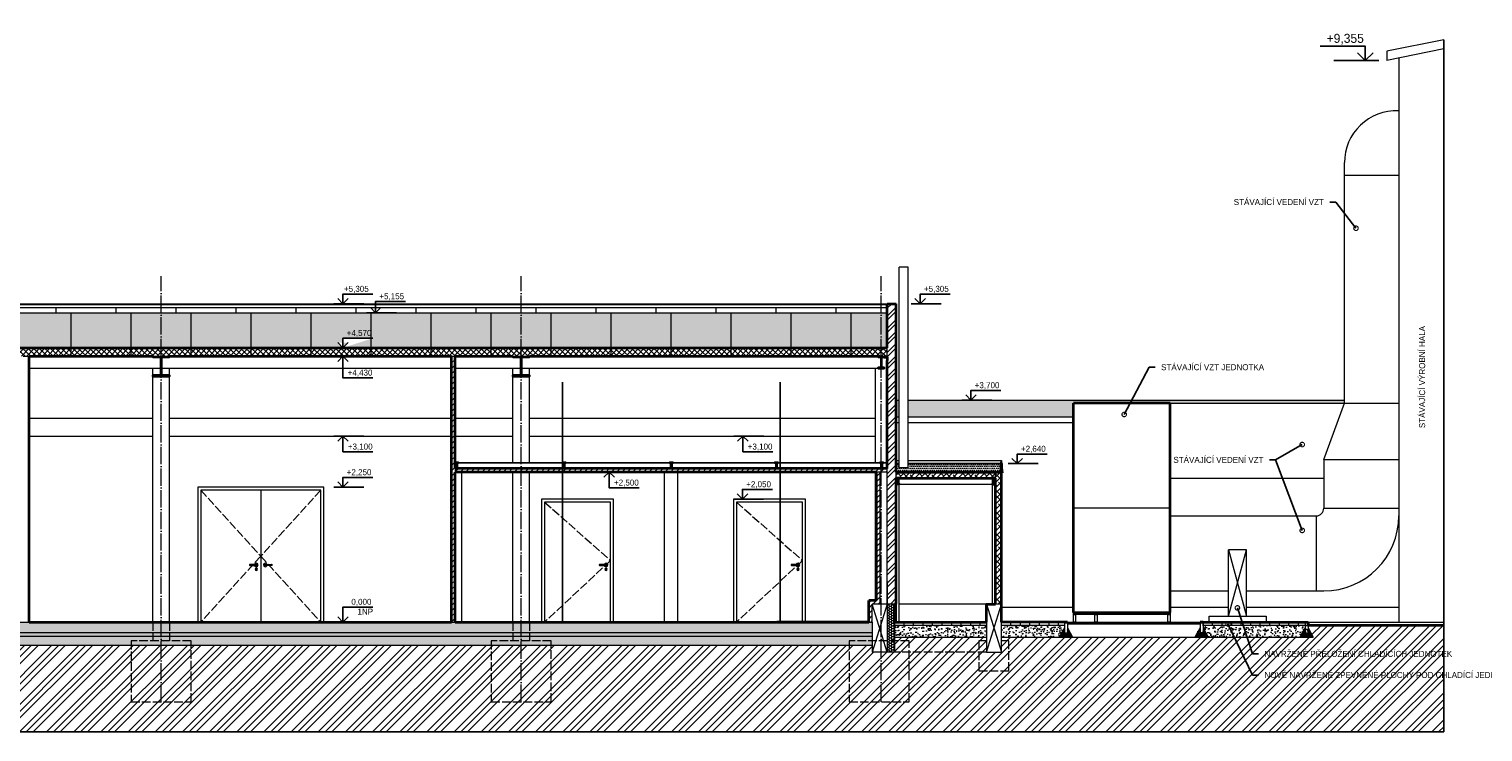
# Model space of a CAD drawing. Header units: millimetres. Extents: x -22988 to 405099, y -30982 to 417446.
# Tile 15 of 18: x 54779 to 79003, y -1830 to 9881. Entities that reach past the tile are written whole.
import ezdxf
from ezdxf import colors
from ezdxf.entities.mleader import LeaderData, LeaderLine
from ezdxf.enums import TextEntityAlignment as Align
from ezdxf.math import Vec2, Vec3

# ---------------------------------------------------------------- set-up
doc = ezdxf.new("R2010")
doc.units = ezdxf.units.MM
doc.header["$LTSCALE"] = 12
for name, pattern in [('ACAD_ISO02W100', [15, 12, -3]), ('ACAD_ISO04W100', [30, 24, -3, 0, -3]), ('Vrchní', [3.96875, 2.38125, -1.5875])]:
    doc.linetypes.add(name, pattern=pattern)
doc.layers.add('netisk', color=30, linetype='Continuous', plot=False)
for name, color, linetype, lineweight in [('NS_tenka', 10, 'Continuous', 9), ('NS_tlusta', 10, 'Continuous', 15), ('NS_velmi_tlusta', 10, 'Continuous', 35), ('srafy', 6, 'Continuous', 9), ('tenka', 6, 'Continuous', 9), ('text', 6, 'Continuous', 9), ('tlusta', 7, 'Continuous', 15), ('velmi_tlusta', 4, 'Continuous', 35)]:
    doc.layers.add(name, color=color, linetype=linetype, lineweight=lineweight)
doc.layers.add('vyskove koty', color=6, linetype='Continuous')
doc.styles.add('laplan', font='txt', dxfattribs={"height": 2})
doc.styles.add('laplan bold', font='txt', dxfattribs={"height": 2})
doc.styles.add('laplan N', font='txt')
pattern_1 = [(50, (55430.42, 58284.79), (145.74774, -12.75127), [15.24, -167.64]), (355, (55430.42, 58284.79), (-28.19474, 152.84548), [12.192, -134.11247]), (100.45144, (55442.57, 58283.72), (117.553, 140.0942), [12.952, -142.4722]), (46.1842, (55430.42, 58325.43), (216.86323, -33.63386), [22.86, -251.46]), (96.63556, (55448.5, 58322.62), (189.9233, 197.9409), [19.428, -213.7085]), (351.18415, (55430.42, 58325.43), (189.9233, 197.9409), [18.288, -201.1678]), (21, (55450.74, 58315.27), (121.29151, -81.81216), [15.24, -167.64]), (326, (55450.74, 58315.27), (49.44162, 147.35037), [12.192, -134.112]), (71.45144, (55460.85, 58308.45), (170.73314, 65.5382), [12.952, -142.47195]), (37.5, (55430.42, 58284.785), (2.470883, 67.64403), [0, -132.4864, 0, -136.144, 0, -134.62]), (7.5, (55430.42, 58284.785), (53.45573, 80.14446), [0, -77.6224, 0, -129.4384, 0, -51.308]), (327.5, (55385.11, 58284.785), (108.472476, -4.582995), [0, -50.8, 0, -158.496, 0, -210.312]), (317.5, (55364.79, 58284.785), (118.50335, 20.3412), [0, -66.04, 0, -105.2576, 0, -149.352])]

# ---------------------------------------------------------------- blocks, each defined once
blk = doc.blocks.new('*U494')
at = {"layer": 'vyskove koty', "linetype": 'ByBlock', "lineweight": -2}
blk.add_line((-3, 0), (7, 0), dxfattribs=at)
for points in [[(-1.75, -1.75), (0, 0), (1.75, -1.75)], [(0, 0), (0, -7.21), (0, -7.21), (10, -7.21)]]:
    blk.add_lwpolyline(points, dxfattribs=at)
at = {"layer": 'vyskove koty', "linetype": 'ByBlock', "lineweight": -2, "style": 'laplan N'}
for tag, p in [('VYSKA', (11.09, -4.46)), ('POPIS', (9.5, -7.71))]:
    blk.add_attdef(tag, text='', height=2, dxfattribs=at).set_placement(p, align=Align.TOP_RIGHT)
blk = doc.blocks.new('*U24')
at = {"layer": 'vyskove koty', "linetype": 'ByBlock', "lineweight": -2}
blk.add_line((-3, 0), (7, 0), dxfattribs=at)
for points in [[(0, 0), (0, 5), (0, 5), (10, 5)], [(-1.75, 1.75), (0, 0), (1.75, 1.75)]]:
    blk.add_lwpolyline(points, dxfattribs=at)
at = {"layer": 'vyskove koty', "linetype": 'ByBlock', "lineweight": -2, "style": 'laplan N'}
for tag, p in [('VYSKA', (9.5, 7.75)), ('POPIS', (9.5, 4.5))]:
    blk.add_attdef(tag, text='', height=2, dxfattribs=at).set_placement(p, align=Align.TOP_RIGHT)
blk = doc.blocks.new('*U41')
at = {"layer": 'vyskove koty', "linetype": 'ByBlock', "lineweight": -2}
blk.add_line((-3, 0), (7, 0), dxfattribs=at)
for points in [[(-1.75, 1.75), (0, 0), (1.75, 1.75)], [(0, 0), (0, 3.2), (0, 3.2), (10, 3.2)]]:
    blk.add_lwpolyline(points, dxfattribs=at)
at = {"layer": 'vyskove koty', "linetype": 'ByBlock', "lineweight": -2, "style": 'laplan N'}
for tag, p in [('VYSKA', (9.5, 5.95)), ('POPIS', (9.5, 2.7))]:
    blk.add_attdef(tag, text='', height=2, dxfattribs=at).set_placement(p, align=Align.TOP_RIGHT)
blk = doc.blocks.new('*U495')
at = {"layer": 'vyskove koty', "linetype": 'ByBlock', "lineweight": -2}
blk.add_line((-3, 0), (7, 0), dxfattribs=at)
for points in [[(-1.75, 1.75), (0, 0), (1.75, 1.75)], [(0, 0), (0, 3.75), (0, 3.75), (10, 3.75)]]:
    blk.add_lwpolyline(points, dxfattribs=at)
at = {"layer": 'vyskove koty', "linetype": 'ByBlock', "lineweight": -2, "style": 'laplan N'}
for tag, p in [('VYSKA', (9.5, 6.5)), ('POPIS', (9.5, 3.25))]:
    blk.add_attdef(tag, text='', height=2, dxfattribs=at).set_placement(p, align=Align.TOP_RIGHT)
blk = doc.blocks.new('*U496')
at = {"layer": 'vyskove koty', "linetype": 'ByBlock', "lineweight": -2}
blk.add_line((-3, 0), (7, 0), dxfattribs=at)
for points in [[(-1.75, -1.75), (0, 0), (1.75, -1.75)], [(0, 0), (0, -5.26), (0, -5.26), (10, -5.26)]]:
    blk.add_lwpolyline(points, dxfattribs=at)
at = {"layer": 'vyskove koty', "linetype": 'ByBlock', "lineweight": -2, "style": 'laplan N'}
for tag, p in [('VYSKA', (9.88, -2.51)), ('POPIS', (9.5, -5.76))]:
    blk.add_attdef(tag, text='', height=2, dxfattribs=at).set_placement(p, align=Align.TOP_RIGHT)
blk = doc.blocks.new('*U37')
at = {"layer": 'vyskove koty', "linetype": 'ByBlock', "lineweight": -2}
blk.add_line((3, 0), (-7, 0), dxfattribs=at)
for points in [[(0, 0), (0, 3.2), (0, 3.2), (-10, 3.2)], [(1.75, 1.75), (0, 0), (-1.75, 1.75)]]:
    blk.add_lwpolyline(points, dxfattribs=at)
at = {"layer": 'vyskove koty', "linetype": 'ByBlock', "lineweight": -2, "style": 'laplan N'}
blk.add_attdef('VYSKA', text='', height=2, dxfattribs=at).set_placement((-0.52, 5.95), align=Align.TOP_RIGHT)
blk.add_attdef('POPIS', text='', height=2, dxfattribs=at).set_placement((-9.5, 2.7), align=Align.TOP_LEFT)
blk = doc.blocks.new('_DotSmall')
at = {"color": 0, "linetype": 'ByBlock', "const_width": 0.5}
blk.add_lwpolyline([(-0.0625, 0, 1), (0.0625, 0, 1)], format="xyb", close=True, dxfattribs=at)

msp = doc.modelspace()

# ---------------------------------------------------------------- hatches: boundary and pattern name
at = {"layer": 'srafy', "transparency": 33554610}
h = msp.add_hatch(dxfattribs=at)
h.set_pattern_fill('DOTS', color=1, scale=20)
h.set_pattern_definition([(0, (55430.42, 58284.785), (15.875, 31.75), [0, -31.75])])
h.paths.add_polyline_path([(68979.6, 4569.2), (69079.6, 4569.2), (69079.6, 5154.6), (68979.6, 5154.6)])
edge = h.paths.add_edge_path(flags=16)
edge.add_line((59921.9, 4657.7), (60009.4, 4570.2))
edge.add_line((60009.4, 4570.2), (60096.9, 4657.7))
edge = h.paths.add_edge_path(flags=16)
edge.add_line((60009.4, 4570.2), (60009.4, 4730.1))
edge.add_line((60009.4, 4730.1), (60509.4, 4730.1))
edge = h.paths.add_edge_path(flags=16)
edge.add_line((59859.4, 4570.2), (60359.4, 4570.2))
h.paths.add_polyline_path([(60001.3, 4724.6), (60512.6, 4724.6), (60512.6, 4893.9), (60001.3, 4893.9)], flags=24)
h.paths.add_polyline_path([(63636.3, -242.9), (64523.2, -242.9), (64523.2, 577.3), (63636.3, 577.3)], flags=9)
edge = h.paths.add_edge_path()
edge.add_line((50609.6, 5154.6), (50609.6, 4619.1))
edge.add_arc((50559.6, 4619.1), 50, -88.31445, 0, ccw=False)
edge.add_line((50561.1, 4569.2), (68979.6, 4569.2))
edge.add_line((68979.6, 4569.2), (68979.6, 5154.6))
edge.add_line((68979.6, 5154.6), (50609.6, 5154.6))
edge = h.paths.add_edge_path()
edge.add_line((50509.6, 4619.1), (50509.6, 5154.6))
edge.add_line((50509.6, 5154.6), (50479.6, 5154.6))
edge.add_line((50479.6, 5154.6), (50479.6, 4569.2))
edge.add_line((50479.6, 4569.2), (50558.1, 4569.2))
edge.add_arc((50559.6, 4619.1), 50, 180, 268.31445, ccw=False)
h = msp.add_hatch(dxfattribs=at)
h.set_pattern_fill('ANSI32', color=1, scale=15)
h.set_pattern_definition([(45, (184042.35, 10746.15), (-101.02788, 101.02788), []), (45, (184109.7, 10746.15), (-101.02788, 101.02788), [])])
h.paths.add_polyline_path([(69229.6, 5305.1), (69079.6, 5305.1), (69079.6, 300), (69229.6, 300)])
h = msp.add_hatch(dxfattribs=at)
h.set_pattern_fill('ANSI37', color=1, scale=20, angle=2)
h.set_pattern_definition([(47, (165790.737, 14763.565), (-46.44096, 43.306896), []), (137, (165790.737, 14763.565), (-43.306896, -46.44096), [])])
h.paths.add_polyline_path([(69079.6, 4428.9), (69079.6, 4569.2), (50479.6, 4569.7), (50479.6, 4428.9)])
h = msp.add_hatch(dxfattribs=at)
h.set_pattern_fill('ANSI31', color=1, scale=20)
h.set_pattern_definition([(45, (171678.15, -79079.056), (-44.90128, 44.90128), [])])
h.paths.add_polyline_path([(61879.6, 0), (61879.6, 4428.9), (61819.6, 4428.9), (61819.6, 0)])
h = msp.add_hatch(dxfattribs=at)
h.set_pattern_fill('DOTS', color=251, scale=20)
h.set_pattern_definition([(0, (-12418.564, 58284.785), (15.875, 31.75), [0, -31.75])])
h.paths.add_polyline_path([(69279.6, 3420.6), (69279.6, 3700), (69229.6, 3700), (69229.6, 3420.6)])
h.paths.add_polyline_path([(69429.6, 3700), (69429.6, 3420.6), (72179.6, 3420.6), (72179.6, 3650), (76695.4, 3650), (76695.4, 3700)])
h = msp.add_hatch(dxfattribs=at)
h.set_pattern_fill('ANSI31', color=1, scale=20)
h.set_pattern_definition([(45, (171738.15, -76579.056), (-44.90128, 44.90128), [])])
h.paths.add_polyline_path([(69079.6, 2560), (61879.6, 2560), (61879.6, 2500), (69079.6, 2500)])
h = msp.add_hatch(dxfattribs=at)
h.set_pattern_fill('ANSI31', color=1, scale=20)
h.set_pattern_definition([(45, (178356.78, -78408.55), (-44.90128, 44.90128), [])])
h.paths.add_polyline_path([(68959.6, 2500), (68899.6, 2500), (68899.6, 360), (68769.6, 360), (68769.6, 0), (68829.6, 0), (68829.6, 300), (68959.6, 300)])
h = msp.add_hatch(dxfattribs=at)
h.set_pattern_fill('DOTS', color=1, scale=20)
h.set_pattern_definition([(0, (60979.13, 58284.785), (15.875, 31.75), [0, -31.75])])
h.paths.add_polyline_path([(70979.6, 2641.2), (69429.6, 2641.2), (69429.6, 2568.5), (69279.6, 2568.5), (69279.6, 2641.2), (69229.6, 2641.2), (69229.6, 2500.1), (70979.6, 2500.1)])
h = msp.add_hatch(dxfattribs=at)
h.set_pattern_fill('ANSI38', color=1, scale=20)
h.set_pattern_definition([(45, (176706.78, -28818.23), (-44.90128, 44.90128), []), (135, (176706.78, -28818.23), (-134.703842, 44.90128), [158.75, -95.25])])
h.paths.add_polyline_path([(70879.6, 2500), (69229.6, 2500), (69229.6, 2400), (70879.6, 2400)])
h = msp.add_hatch(dxfattribs=at)
h.set_pattern_fill('ANSI38', color=1, scale=20)
h.set_pattern_definition([(45, (178356.78, -30918.23), (-44.90128, 44.90128), []), (135, (178356.78, -30918.23), (-134.703842, 44.90128), [158.75, -95.25])])
h.paths.add_polyline_path([(70979.6, 2500), (70879.6, 2500), (70879.6, 300), (70979.6, 300)])
h = msp.add_hatch(dxfattribs=at)
h.set_pattern_fill('HONEY', color=1, scale=8)
h.set_pattern_definition([(0, (64586.23, 200), (38.1, 21.99705), [25.4, -50.8]), (120, (64586.23, 200), (-38.1, 21.99705), [25.4, -50.8]), (60, (64586.23, 200), (8e-08, 43.99409), [-50.8, 25.4])])
h.paths.add_polyline_path([(69079.6, 300), (69199.6, 300), (69199.6, -100), (69199.6, -500), (69079.6, -500)])
h = msp.add_hatch(dxfattribs=at)
h.set_pattern_fill('ANSI35', color=1, scale=20)
h.set_pattern_definition([(45, (184069.09, 10746.15), (-89.80256, 89.80256), []), (45, (184158.89, 10746.15), (-89.80256, 89.80256), [158.75, -31.75, 0, -31.75])])
h.paths.add_polyline_path([(50479.6, 0), (50479.6, -180), (68829.6, -180), (68829.6, 0)])
h = msp.add_hatch(dxfattribs=at)
h.set_pattern_fill('ANSI35', color=1, scale=20)
h.set_pattern_definition([(45, (184106.16, 10816.15), (-89.80256, 89.80256), []), (45, (184195.96, 10816.15), (-89.80256, 89.80256), [158.75, -31.75, 0, -31.75])])
h.paths.add_polyline_path([(50479.6, -180), (50479.6, -240), (68829.6, -240), (68829.6, -180)])
h = msp.add_hatch(dxfattribs=at)
h.set_pattern_fill('AR-CONC', color=1, scale=0.8)
h.set_pattern_definition(pattern_1)
h.paths.add_polyline_path([(50479.6, -239.4), (50479.6, -390), (68829.6, -390), (68829.6, -236.2)])
h = msp.add_hatch(dxfattribs=at)
h.set_pattern_fill('ANSI31', color=1, scale=50, angle=45)
h.set_pattern_definition([(90, (69199.6, -4e-11), (-158.75, 0), [])])
h.paths.add_polyline_path([(70729.6, -50), (70729.6, 0), (69199.6, 0), (69199.6, -50)])
h = msp.add_hatch(dxfattribs=at)
h.set_pattern_fill('AR-CONC', color=1, scale=0.8)
h.set_pattern_definition(pattern_1)
h.paths.add_polyline_path([(69199.6, -250), (70729.6, -250), (70729.6, -50), (69199.6, -50)])
h.paths.add_polyline_path([(71943.4, -250), (72029.6, -94.1), (72029.6, -50), (70979.6, -50), (70979.6, -250)])
h = msp.add_hatch(dxfattribs=at)
h.set_pattern_fill('ANSI31', color=1, scale=50, angle=45)
h.set_pattern_definition([(90, (70979.6, -4e-11), (-158.75, 0), [])])
h.paths.add_polyline_path([(72029.6, -50), (72029.6, 0), (70979.6, 0), (70979.6, -50)])
h = msp.add_hatch(dxfattribs=at)
h.set_pattern_fill('ANSI35', color=1, scale=5)
h.set_pattern_definition([(45, (132287.353, 10701.145), (-22.45064, 22.45064), []), (45, (132309.803, 10701.145), (-22.45064, 22.45064), [39.6875, -7.9375, 0, -7.9375])])
h.paths.add_polyline_path([(72079.6, -94.1), (72079.6, -176.8), (72029.6, -176.8), (72029.6, -94.1), (71943.4, -250), (72165.8, -250)])
h = msp.add_hatch(dxfattribs=at)
h.set_pattern_fill('ANSI35', color=1, scale=5)
h.set_pattern_definition([(45, (133632.34, 10701.145), (-22.45064, 22.45064), []), (45, (133654.79, 10701.145), (-22.45064, 22.45064), [39.6875, -7.9375, 0, -7.9375])])
h.paths.add_polyline_path([(74289.6, -94.1), (74289.6, -176.8), (74339.6, -176.8), (74339.6, -94.1), (74425.8, -250), (74203.4, -250)])
h = msp.add_hatch(dxfattribs=at)
h.set_pattern_fill('ANSI31', color=1, scale=50, angle=45)
h.set_pattern_definition([(90, (74024.07, -4e-11), (-158.75, 0), [])])
h.paths.add_polyline_path([(74289.6, 0), (74289.6, -50), (76089.6, -50), (76089.6, 0)])
h = msp.add_hatch(dxfattribs=at)
h.set_pattern_fill('AR-CONC', color=1, scale=0.8)
h.set_pattern_definition(pattern_1)
h.paths.add_polyline_path([(74339.6, -50), (74339.6, -94.1), (74425.8, -250), (76089.6, -250), (76089.6, -50)])
h = msp.add_hatch(dxfattribs=at)
h.set_pattern_fill('ANSI35', color=1, scale=5)
h.set_pattern_definition([(45, (134593.163, 10701.145), (-22.45064, 22.45064), []), (45, (134615.614, 10701.145), (-22.45064, 22.45064), [39.6875, -7.9375, 0, -7.9375])])
h.paths.add_polyline_path([(76089.6, -94.1), (76089.6, -176.8), (76039.6, -176.8), (76039.6, -94.1), (75953.4, -250), (76175.8, -250)])
at = {"layer": 'tenka'}
h = msp.add_hatch(dxfattribs=at)
h.set_pattern_fill('ZEM_PUVODNI', color=251, scale=80)
h.set_pattern_definition([(45, (165755.4, 10649.96), (-226.2742, 226.2742), []), (45, (165868.55, 10649.96), (-226.2742, 226.2742), []), (45, (165981.7, 10649.96), (-226.2742, 226.2742), [])])
h.paths.add_polyline_path([(76089.6, -94.1), (76175.8, -250), (70979.6, -250), (70979.6, -500), (70729.6, -500), (70729.6, -250), (69199.6, -250), (69199.6, -500), (68829.6, -500), (68829.6, -390), (50479.6, -390), (50479.6, -750), (50179.6, -750), (50179.6, -350), (47297.6, -350), (47297.6, -1830), (78352.5, -1830), (78352.5, -50), (76089.6, -50)])

# ---------------------------------------------------------------- linework, layer by layer
at = {"layer": 'netisk'}
for p, q in [((78352.5, 9702.7), (78352.5, -1830)), ((63667.1, 0), (63667.1, 4000)), ((67292.1, 0), (67292.1, 4000)), ((47297.6, -1830), (78352.5, -1830))]:
    msp.add_line(p, q, dxfattribs=at)
at = {"layer": 'NS_tenka'}
for p, q in [((55479.6, 4428.9), (55479.6, 5154.6)), ((56479.6, 4428.9), (56479.6, 5154.6)), ((57479.6, 4428.9), (57479.6, 5154.6)), ((58479.6, 4428.9), (58479.6, 5154.6)), ((59479.6, 4428.9), (59479.6, 5154.6)), ((60479.6, 4428.9), (60479.6, 5154.6)), ((61479.6, 4428.9), (61479.6, 5154.6)), ((62479.6, 4428.9), (62479.6, 5154.6)), ((63479.6, 4428.9), (63479.6, 5154.6)), ((64479.6, 4428.9), (64479.6, 5154.6)), ((65479.6, 4428.9), (65479.6, 5154.6)), ((66479.6, 4428.9), (66479.6, 5154.6)), ((67479.6, 4428.9), (67479.6, 5154.6)), ((68479.6, 4428.9), (68479.6, 5154.6)), ((54779.4, 3400), (56839.6, 3400)), ((57119.6, 3400), (61819.6, 3400)), ((61879.6, 3400), (62839.6, 3400)), ((63119.6, 3400), (68879.6, 3400)), ((58640.3, 2200), (58640.3, 0)), ((58452.6, 952), (58452.6, 951)), ((58568.6, 959), (58459.6, 959)), ((58459.6, 944), (58568.6, 944)), ((58560, 871.7), (58560, 888.3)), ((58570, 888.3), (58570, 871.7)), ((58572.6, 948), (58572.6, 955)), ((58708, 948), (58708, 955)), ((58712, 959), (58821, 959)), ((58821, 944), (58712, 944)), ((58828, 952), (58828, 951)), ((64279.6, 952), (64279.6, 951)), ((64395.6, 959), (64286.6, 959)), ((64286.6, 944), (64395.6, 944)), ((64386.9, 871.7), (64386.9, 888.3)), ((64396.9, 888.3), (64396.9, 871.7)), ((64399.6, 948), (64399.6, 955)), ((67477.5, 952), (67477.5, 951)), ((67593.5, 959), (67484.5, 959)), ((67484.5, 944), (67593.5, 944)), ((67584.9, 871.7), (67584.9, 888.3)), ((67594.9, 888.3), (67594.9, 871.7)), ((67597.5, 948), (67597.5, 955))]:
    msp.add_line(p, q, dxfattribs=at)
at = {"layer": 'NS_tenka', "linetype": 'ACAD_ISO02W100'}
for p, q in [((57640.3, 2200), (58640.3, 1100)), ((59640.3, 2200), (58640.3, 1100)), ((63368, 2000), (64467.3, 1025)), ((66565.9, 2000), (67665.2, 1025)), ((58640.3, 1100), (57640.3, 0)), ((58640.3, 1100), (59640.3, 0)), ((64467.3, 1025), (63368, 0)), ((67665.2, 1025), (66565.9, 0))]:
    msp.add_line(p, q, dxfattribs=at)
at = {"layer": 'NS_tenka'}
for points in [[(59640.3, 0), (59640.3, 2200), (57640.3, 2200), (57640.3, 0)], [(64467.3, 0), (64467.3, 2000), (63368, 2000), (63368, 0)], [(67665.2, 0), (67665.2, 2000), (66565.9, 2000), (66565.9, 0)]]:
    msp.add_lwpolyline(points, dxfattribs=at)
for centre, radius, start, end in [((58565.3, 951.5), 29.7, 194.62373, 165.37627), ((58715.3, 951.5), 29.7, 14.62373, 345.37627), ((64392.3, 951.5), 29.7, 194.62373, 165.37627), ((67590.2, 951.5), 29.7, 194.62373, 165.37627), ((58459.6, 952), 7, 90, 180), ((58459.6, 951), 7, 180, 270), ((58565.4, 880), 20, 0, 180), ((58565.4, 880), 20, 180, 0), ((58565, 888.3), 5, 0, 180), ((58565, 871.7), 5, 180, 0), ((58568.6, 955), 4, 0, 90), ((58568.6, 948), 4, 270, 0), ((58712, 955), 4, 90, 180), ((58712, 948), 4, 180, 270), ((58821, 952), 7, 0, 90), ((58821, 951), 7, 270, 0), ((64286.6, 952), 7, 90, 180), ((64286.6, 951), 7, 180, 270), ((64392.3, 880), 20, 0, 180), ((64392.3, 880), 20, 180, 0), ((64391.9, 888.3), 5, 0, 180), ((64391.9, 871.7), 5, 180, 0), ((64395.6, 955), 4, 0, 90), ((64395.6, 948), 4, 270, 0), ((67484.5, 952), 7, 90, 180), ((67484.5, 951), 7, 180, 270), ((67590.2, 880), 20, 0, 180), ((67590.2, 880), 20, 180, 0), ((67589.9, 888.3), 5, 0, 180), ((67589.9, 871.7), 5, 180, 0), ((67593.5, 955), 4, 0, 90), ((67593.5, 948), 4, 270, 0)]:
    msp.add_arc(centre, radius, start, end, dxfattribs=at)
at = {"layer": 'NS_tlusta'}
for p, q in [((69429.6, 5911.3), (69279.6, 5911.3)), ((69279.6, 2568.5), (69279.6, 5911.3)), ((69429.6, 2568.5), (69429.6, 5911.3)), ((50609.6, 5305.1), (69079.6, 5305.1)), ((50609.6, 5290.9), (69079.6, 5290.9)), ((50609.6, 5243), (69079.6, 5243)), ((50609.6, 5154.6), (69079.6, 5154.6)), ((55229.6, 5154.6), (55229.6, 5243)), ((56229.6, 5154.6), (56229.6, 5243)), ((57229.6, 5154.6), (57229.6, 5243)), ((58229.6, 5154.6), (58229.6, 5243)), ((59229.6, 5154.6), (59229.6, 5243)), ((60229.6, 5154.6), (60229.6, 5243)), ((61229.6, 5154.6), (61229.6, 5243)), ((62229.6, 5154.6), (62229.6, 5243)), ((63229.6, 5154.6), (63229.6, 5243)), ((64229.6, 5154.6), (64229.6, 5243)), ((65229.6, 5154.6), (65229.6, 5243)), ((66229.6, 5154.6), (66229.6, 5243)), ((67229.6, 5154.6), (67229.6, 5243)), ((68229.6, 5154.6), (68229.6, 5243)), ((54679.4, 4428.9), (54779.4, 4428.9)), ((56839.6, 4428.9), (57119.6, 4428.9)), ((61819.6, 4428.9), (61879.6, 4428.9)), ((62839.6, 4428.9), (63119.6, 4428.9)), ((68929.6, 4428.9), (69029.6, 4428.9)), ((69019.6, 4420.4), (69029.6, 4420.4)), ((69029.6, 4428.9), (69079.6, 4428.9)), ((69029.6, 4420.4), (69029.6, 4428.9)), ((69079.6, 4420.4), (69079.6, 4569.2)), ((69079.6, 4360.4), (69079.6, 4420.4)), ((69079.6, 4420.4), (69079.6, 4360.4)), ((54779.4, 4228.9), (56975.6, 4228.9)), ((56839.6, 0), (56839.6, 4228.9)), ((56983.6, 4228.9), (61819.6, 4228.9)), ((57119.6, 0), (57119.6, 4228.9)), ((61879.6, 4228.9), (62975.6, 4228.9)), ((62839.6, 2660), (62839.6, 4228.9)), ((62983.6, 4228.9), (68929.6, 4228.9)), ((63119.6, 2660), (63119.6, 4228.9)), ((68879.6, 4228.9), (68879.6, 2660)), ((68929.6, 4237.4), (68929.6, 4228.9)), ((54779.4, 3100), (56839.6, 3100)), ((57119.6, 3100), (61819.6, 3100)), ((61879.6, 3100), (62839.6, 3100)), ((63119.6, 3100), (68879.6, 3100)), ((69229.6, 2691.2), (69279.6, 2691.2)), ((69429.6, 2691.2), (70979.6, 2691.2)), ((70967.6, 2641.2), (70979.6, 2691.2)), ((70979.6, 2575), (70979.6, 2691.2)), ((70991.6, 2641.2), (70979.6, 2691.2)), ((61879.6, 2660), (61879.6, 2655.7)), ((61879.6, 2564.2), (61879.6, 2500)), ((61929.6, 2560), (61879.6, 2560)), ((61929.6, 2660), (69079.6, 2660)), ((61929.6, 2655.7), (63691.4, 2655.7)), ((61929.6, 2564.2), (63691.4, 2564.2)), ((61989.6, 0), (61989.6, 2500)), ((62839.6, 0), (62839.6, 2500)), ((63119.6, 0), (63119.6, 2500)), ((63667.8, 2560), (63717.8, 2560)), ((63694.2, 2655.7), (65478.2, 2655.7)), ((63694.2, 2564.2), (65478.2, 2564.2)), ((65369.6, 0), (65369.6, 2500)), ((65481, 2655.7), (67230.7, 2655.7)), ((65481, 2564.2), (67230.7, 2564.2)), ((65589.6, 0), (65589.6, 2500)), ((67207.1, 2560), (67257.1, 2560)), ((67233.5, 2655.7), (68983.2, 2655.7)), ((67233.5, 2564.2), (68983.2, 2564.2)), ((68879.6, 2500), (68879.6, 360)), ((69079.6, 2500), (68899.6, 2500)), ((68959.6, 2560), (69009.6, 2560)), ((68959.6, 300), (68959.6, 2500)), ((68986, 2655.7), (69079.6, 2655.7)), ((68986, 2564.2), (69079.6, 2564.2)), ((69079.6, 300), (69079.6, 2560)), ((69229.6, 2641.2), (69279.6, 2641.2)), ((69279.6, 2641.2), (69229.6, 2641.2)), ((69229.6, 2400), (69229.6, 2500)), ((70967.6, 2641.2), (69429.6, 2641.2)), ((69429.6, 2641.2), (70967.6, 2641.2)), ((70879.6, 2395.7), (70879.6, 2500)), ((70967.6, 2500), (70967.6, 2641.2)), ((70991.6, 2641.2), (70991.6, 2486.9)), ((69229.6, 2400), (69279.6, 2400)), ((69229.6, 2400), (69229.6, 2395.7)), ((69229.6, 2304.2), (69229.6, 2300)), ((69279.6, 0), (69279.6, 2400)), ((69279.6, 2300), (70829.6, 2300)), ((70829.6, 300), (70829.6, 2400)), ((70829.6, 2400), (70879.6, 2400)), ((70879.6, 2304.2), (70879.6, 2300)), ((69079.6, 675.1), (69079.6, 300)), ((69079.6, 300), (69079.6, 675.1)), ((68829.6, 0), (68829.6, 300)), ((69199.6, 300), (68829.6, 300)), ((69079.6, 300), (68829.6, -500)), ((69079.6, -500), (68829.6, 300)), ((69079.6, 300), (69079.6, -500)), ((69229.6, 300), (69229.6, 0)), ((70729.6, 300), (69279.6, 300)), ((70729.6, 300), (70979.6, -500)), ((70729.6, -500), (70979.6, 300)), ((68769.6, 0), (68829.6, 0)), ((68829.6, -180), (50479.6, -180)), ((68829.6, -240), (50479.6, -240)), ((54529.6, 0), (54779.4, 0)), ((61819.6, 0), (61879.6, 0)), ((68829.6, 0), (68829.6, -500)), ((69199.6, 0), (69199.6, -500)), ((69199.6, -50), (70729.6, -50)), ((70979.6, -50), (72029.6, -50)), ((74339.6, -50), (76089.6, -50)), ((68829.6, -390), (50479.6, -390)), ((69199.6, -250), (70729.6, -250)), ((70979.6, -250), (72165.8, -250)), ((74203.4, -250), (76175.8, -250)), ((69199.6, -500), (68829.6, -500))]:
    msp.add_line(p, q, dxfattribs=at)
at = {"layer": 'NS_tlusta', "color": 1}
for p, q in [((70979.6, 2691.2), (70979.6, 0)), ((69429.6, 2568.5), (69279.6, 2568.5)), ((70967.6, 2641.2), (69856.5, 2641.2)), ((74764.6, 100), (74764.6, 1205.1)), ((75064.6, 1205.1), (74764.6, 1205.1)), ((74764.6, 1205.1), (75064.6, 100)), ((74764.6, 100), (75064.6, 1205.1)), ((75064.6, 100), (75064.6, 1205.1)), ((72029.6, -94.1), (71943.4, -250)), ((72029.6, 0), (72029.6, -176.8)), ((72029.6, -176.8), (72079.6, -176.8)), ((72079.6, -16.4), (72079.6, -176.8)), ((72079.6, -94.1), (72165.8, -250)), ((74289.6, -94.1), (74203.4, -250)), ((74289.6, -16.4), (74289.6, -176.8)), ((74339.6, -176.8), (74289.6, -176.8)), ((74339.6, 0), (74339.6, -176.8)), ((74339.6, -94.1), (74425.8, -250)), ((76039.6, -94.1), (75953.4, -250)), ((76039.6, 0), (76039.6, -176.8)), ((76039.6, -176.8), (76089.6, -176.8)), ((76089.6, -16.4), (76089.6, -176.8)), ((76089.6, -94.1), (76175.8, -250))]:
    msp.add_line(p, q, dxfattribs=at)
at = {"layer": 'NS_tlusta', "linetype": 'ACAD_ISO02W100'}
for p, q in [((56839.6, 0), (56839.6, -310)), ((57119.6, 0), (57119.6, -310)), ((62839.6, 0), (62839.6, -310)), ((63119.6, 0), (63119.6, -310)), ((70729.6, -500), (69199.6, -500))]:
    msp.add_line(p, q, dxfattribs=at)
at = {"layer": 'NS_tlusta'}
for points in [[(57590.3, 0), (59690.3, 0), (59690.3, 2250), (57590.3, 2250)], [(63318, 0), (64517.3, 0), (64517.3, 2050), (63318, 2050)], [(66515.9, 0), (67715.2, 0), (67715.2, 2050), (66515.9, 2050)], [(70979.6, 300), (70729.6, 300), (70729.6, -500), (70979.6, -500)]]:
    msp.add_lwpolyline(points, close=True, dxfattribs=at)
at = {"layer": 'NS_tlusta', "color": 1}
msp.add_lwpolyline([(75389.6, 0), (74439.6, 0), (74439.6, 100), (75389.6, 100)], close=True, dxfattribs=at)
at = {"layer": 'NS_tlusta', "linetype": 'ACAD_ISO02W100'}
for points in [[(57479.6, -310), (56479.6, -310), (56479.6, -1330), (57479.6, -1330), (57479.6, -310)], [(63479.6, -310), (62479.6, -310), (62479.6, -1330), (63479.6, -1330), (63479.6, -310)], [(69444.6, -310), (68444.6, -310), (68444.6, -1330), (69444.6, -1330), (69444.6, -310)], [(70729.6, -310), (70604.6, -310), (70604.6, -810), (71104.6, -810), (71104.6, -310), (70979.6, -310)]]:
    msp.add_lwpolyline(points, dxfattribs=at)
at = {"layer": 'NS_velmi_tlusta'}
for p, q in [((69079.6, 5305.1), (69229.6, 5305.1)), ((69079.6, 4569.2), (69079.6, 5305.1)), ((69229.6, 2500), (69229.6, 5305.1)), ((50479.6, 4569.2), (69079.6, 4569.2)), ((54779.4, 0), (54779.4, 4428.9)), ((54779.4, 4428.9), (56839.6, 4428.9)), ((57119.6, 4428.9), (61819.6, 4428.9)), ((61819.6, 0), (61819.6, 4428.9)), ((61879.6, 2660), (61879.6, 4428.9)), ((61879.6, 4428.9), (62839.6, 4428.9)), ((63119.6, 4428.9), (68929.6, 4428.9)), ((68982.4, 4237.4), (68982.4, 4420.4)), ((68982.4, 4420.4), (69019.6, 4420.4)), ((69079.6, 2560), (69079.6, 4360.4)), ((61879.6, 2564.2), (61879.6, 2655.7)), ((61879.6, 0), (61879.6, 2500)), ((68899.6, 2500), (61879.6, 2500)), ((63667.8, 2560), (61929.6, 2560)), ((67207.1, 2560), (63717.8, 2560)), ((68959.6, 2560), (67257.1, 2560)), ((68899.6, 360), (68899.6, 2500)), ((69079.6, 2560), (69009.6, 2560)), ((69229.6, 2500), (70979.6, 2500)), ((70979.6, 2575), (70967.6, 2500)), ((70979.6, 2575), (70991.7, 2486.8)), ((70979.6, 0), (70979.6, 2500)), ((70991.7, 2486.8), (70982.7, 2495.8)), ((69229.6, 2304.2), (69229.6, 2395.7)), ((69229.6, 300), (69229.6, 2300)), ((69279.6, 2300), (69229.6, 2300)), ((69279.6, 2400), (70829.6, 2400)), ((70829.6, 2300), (70879.6, 2300)), ((70879.6, 2304.2), (70879.6, 2395.7)), ((70879.6, 300), (70879.6, 2300)), ((68769.6, 0), (68769.6, 360)), ((68899.6, 360), (68769.6, 360)), ((69199.6, 0), (69199.6, 300)), ((69229.6, 300), (69199.6, 300)), ((54779.4, 0), (61819.6, 0)), ((61879.6, 0), (68769.6, 0)), ((68769.6, 0), (67237.7, 0)), ((69199.6, 0), (70729.6, 0)), ((72079.6, 0), (70979.6, 0)), ((72029.6, 0), (72079.6, 0)), ((72079.6, 0), (72079.6, -16.4)), ((74289.6, 0), (76089.6, 0)), ((74339.6, 0), (74289.6, 0)), ((74289.6, 0), (74289.6, -16.4)), ((76039.6, 0), (76089.6, 0)), ((76089.6, 0), (76089.6, -50)), ((76089.6, 0), (76089.6, -16.4))]:
    msp.add_line(p, q, dxfattribs=at)
for points in [[(56839.6, 4428.9), (56839.6, 4428.9), (56839.6, 4417.4), (56975.6, 4417.4), (56975.6, 4110.4), (56839.6, 4110.4), (56839.6, 4098.9), (57119.6, 4098.9), (57119.6, 4110.4), (56983.6, 4110.4), (56983.6, 4417.4), (57119.6, 4417.4), (57119.6, 4428.9)], [(62839.6, 4428.9), (62839.6, 4417.4), (62975.6, 4417.4), (62975.6, 4110.4), (62839.6, 4110.4), (62839.6, 4098.9), (63119.6, 4098.9), (63119.6, 4110.4), (62983.6, 4110.4), (62983.6, 4417.4), (63119.6, 4417.4), (63119.6, 4428.9)], [(68929.6, 4428.9), (68929.6, 4420.4), (68976.8, 4420.4)], [(68929.6, 4428.9), (68929.6, 4420.4), (68976.8, 4420.4), (68976.8, 4237.4), (68929.6, 4237.4), (68929.6, 4228.9), (69029.6, 4228.9), (69029.6, 4237.4), (68982.4, 4237.4)], [(69029.6, 4228.9), (69029.6, 4237.4), (68982.4, 4237.4), (68982.4, 4420.4), (69019.6, 4420.4)], [(69019.6, 4420.4), (69019.6, 4415.4), (69074.6, 4415.4), (69074.6, 4360.4), (69079.5, 4360.4), (69079.6, 4360.4)], [(69079.6, 4420.4), (69079.5, 4420.4), (69029.6, 4420.4)], [(61879.6, 2660), (61929.6, 2660), (61929.6, 2655.7), (61906, 2655.7), (61906, 2564.2), (61929.6, 2564.2), (61929.6, 2560)], [(61879.6, 2564.2), (61903.2, 2564.2), (61903.2, 2655.7), (61879.6, 2655.7)], [(63667.8, 2560), (63667.8, 2564.2), (63691.4, 2564.2), (63691.4, 2655.7), (63667.8, 2655.7), (63667.8, 2660), (63717.8, 2660), (63717.8, 2655.7), (63694.2, 2655.7), (63694.2, 2564.2), (63717.8, 2564.2), (63717.8, 2560)], [(65454.6, 2560), (65454.6, 2564.2), (65478.2, 2564.2), (65478.2, 2655.7), (65454.6, 2655.7), (65454.6, 2660), (65504.6, 2660), (65504.6, 2655.7), (65481, 2655.7), (65481, 2564.2), (65504.6, 2564.2), (65504.6, 2560)], [(67207.1, 2560), (67207.1, 2564.2), (67230.7, 2564.2), (67230.7, 2655.7), (67207.1, 2655.7), (67207.1, 2660), (67257.1, 2660), (67257.1, 2655.7), (67233.5, 2655.7), (67233.5, 2564.2), (67257.1, 2564.2), (67257.1, 2560)], [(68959.6, 2560), (68959.6, 2564.2), (68983.2, 2564.2), (68983.2, 2655.7), (68959.6, 2655.7), (68959.6, 2660), (69009.6, 2660), (69009.6, 2655.7), (68986, 2655.7), (68986, 2564.2), (69009.6, 2564.2), (69009.6, 2560)], [(69229.6, 2304.2), (69253.2, 2304.2), (69253.2, 2395.7), (69229.6, 2395.7)], [(69279.6, 2400), (69279.6, 2395.7), (69256, 2395.7), (69256, 2304.2), (69279.6, 2304.2), (69279.6, 2300)], [(70829.6, 2300), (70829.6, 2304.2), (70853.2, 2304.2), (70853.2, 2395.7), (70829.6, 2395.7), (70829.6, 2400)], [(70879.6, 2395.7), (70856, 2395.7), (70856, 2304.2), (70879.6, 2304.2)], [(70729.6, 0), (70729.6, 300), (70879.6, 300)]]:
    msp.add_lwpolyline(points, dxfattribs=at)
at = {"layer": 'tenka', "color": 1, "linetype": 'Vrchní', "ltscale": 2, "const_width": 10}
msp.add_lwpolyline([(68829.6, -175), (50479.6, -175)], dxfattribs=at)
at = {"layer": 'tlusta'}
for p, q in [((78352.5, 9702.7), (77402.5, 9510)), ((78352.5, 9549.7), (77402.5, 9356.9)), ((77402.5, 9510), (77402.5, 9356.9)), ((77602.5, 9397.5), (77602.5, 0)), ((77602.5, 8516.3), (77518.3, 8516.3)), ((76695.4, 3650), (76695.4, 7655.4)), ((76695.4, 7446.9), (77602.5, 7446.9)), ((69229.6, 3700), (69279.6, 3700)), ((69429.6, 3700), (76695.4, 3700)), ((73789.6, 3650), (76695.4, 3650)), ((76352.5, 2710), (76695.4, 3650)), ((76695.4, 3650), (77602.5, 3650)), ((69229.6, 3420.6), (69279.6, 3420.6)), ((69429.6, 3420.6), (72179.6, 3420.6)), ((69229.6, 3325.3), (69279.6, 3325.3)), ((69429.6, 3325.3), (72179.6, 3325.3)), ((76352.5, 2710), (76352.5, 1896.7)), ((76352.5, 2710), (77602.5, 2710)), ((73789.6, 2400), (76352.5, 2400)), ((72179.6, 1905), (73789.6, 1905)), ((73789.6, 1770), (76225.8, 1770)), ((76225.8, 1770), (76225.8, 520)), ((76352.5, 1896.7), (77602.5, 1896.7)), ((73789.6, 520), (74764.6, 520)), ((75064.6, 520), (76352.5, 520)), ((70979.6, 250), (71936.9, 250)), ((70979.6, 250), (72179.6, 250)), ((73789.6, 250), (74764.6, 250)), ((75064.6, 250), (77602.5, 250)), ((72179.6, 160), (73789.6, 160)), ((72179.6, 123.9), (72179.6, 160)), ((73789.6, 123.9), (72179.6, 123.9)), ((73789.6, 160), (73789.6, 123.9)), ((72079.6, 0), (74289.6, 0)), ((76089.6, 0), (78352.5, 0)), ((72165.8, -250), (74203.4, -250))]:
    msp.add_line(p, q, dxfattribs=at)
at = {"layer": 'tlusta', "linetype": 'ACAD_ISO04W100'}
for p, q in [((56979.6, -1330), (56979.6, 5765.9)), ((62979.6, -1330), (62979.6, 5765.9)), ((68979.6, -1330), (68979.6, 5765.9))]:
    msp.add_line(p, q, dxfattribs=at)
at = {"layer": 'tlusta'}
for points in [[(72179.6, 0), (72179.6, 123.9), (72215.7, 123.9), (72215.7, 0)], [(72539.6, 0), (72539.6, 123.9), (72575.7, 123.9), (72575.7, 0)], [(73753.5, 0), (73753.5, 123.9), (73789.6, 123.9), (73789.6, 0)]]:
    msp.add_lwpolyline(points, close=True, dxfattribs=at)
for centre, radius, start, end in [((77557.2, 7655.4), 861.8, 87.4134, 180), ((76225.8, 1896.7), 126.7, 270, 0), ((76352.5, 1770), 1250, 270, 0)]:
    msp.add_arc(centre, radius, start, end, dxfattribs=at)
at = {"layer": 'velmi_tlusta'}
for p, q in [((72179.6, 160), (72179.6, 3650)), ((73789.6, 3650), (72179.6, 3650)), ((73789.6, 160), (73789.6, 3650)), ((72179.6, 160), (73789.6, 160)), ((72079.6, -16.4), (74289.6, -16.4)), ((76089.6, -50), (78352.5, -50))]:
    msp.add_line(p, q, dxfattribs=at)

# ---------------------------------------------------------------- block references
at = {"layer": 'vyskove koty'}
ref = msp.add_blockref('*U37', (77042.5, 9354.9), dxfattribs=dict(at, xscale=75, yscale=75, zscale=75))
ref.add_attrib('VYSKA', '+9,355', dxfattribs={"linetype": 'ByBlock', "lineweight": -2, "height": 150, "style": 'laplan N'}).set_placement((77019.2, 9801.2), align=Align.TOP_RIGHT)
ref = msp.add_blockref('*U41', (60009.4, 5305.1), dxfattribs=dict(at, xscale=50, yscale=50, zscale=50))
ref.add_attrib('VYSKA', '+5,305', dxfattribs={"linetype": 'ByBlock', "lineweight": -2, "height": 100, "style": 'laplan N'}).set_placement((60438.8, 5602.6), align=Align.TOP_RIGHT)
at = {"layer": 'vyskove koty', "xscale": 50, "yscale": 50, "zscale": 50}
for name, p, values in [('*U41', (69627.8, 5305.1), {'VYSKA': '+5,305'}), ('*U495', (60553.4, 5154.6), {'VYSKA': '+5,155'}), ('*U41', (60009.4, 4570.2), {'VYSKA': '+4,570'}), ('*U41', (70472.8, 3700), {'VYSKA': '+3,700'}), ('*U496', (60009.4, 3100), {'VYSKA': '+3,100'}), ('*U496', (66672.4, 3100), {'VYSKA': '+3,100'}), ('*U41', (71243.8, 2640.2), {'VYSKA': '+2,640'}), ('*U41', (60009.4, 2250), {'VYSKA': '+2,250'}), ('*U496', (64444.4, 2500), {'VYSKA': '+2,500'}), ('*U41', (66665.9, 2050), {'VYSKA': '+2,050'})]:
    msp.add_blockref(name, p, dxfattribs=at).add_auto_attribs(values)
at = {"layer": 'vyskove koty'}
ref = msp.add_blockref('*U494', (60009.4, 4429.9), dxfattribs=dict(at, xscale=50, yscale=50, zscale=50))
ref.add_attrib('VYSKA', '+4,430', dxfattribs={"linetype": 'ByBlock', "lineweight": -2, "height": 100, "style": 'laplan N'}).set_placement((60500.7, 4206.9), align=Align.TOP_RIGHT)
ref = msp.add_blockref('*U24', (60009.4, 0), dxfattribs=dict(at, xscale=50, yscale=50, zscale=50))
ref.add_attrib('VYSKA', '0,000', dxfattribs={"linetype": 'ByBlock', "lineweight": -2, "height": 100, "style": 'laplan N'}).set_placement((60484.4, 387.5), align=Align.TOP_RIGHT)
ref.add_attrib('POPIS_001', '1NP', (60251.1, 125), dxfattribs={"linetype": 'ByBlock', "lineweight": -2, "height": 100, "style": 'laplan N'})

# ---------------------------------------------------------------- texts
at = {"layer": 'text', "insert": (24871.6, 9878.8), "char_height": 100, "width": 9945.92, "attachment_point": 1, "style": 'laplan bold'}
msp.add_mtext('\\A1;\\pi-600,l700,t700;{\\fNoto Sans|b0|i0|c238|p34;POZN.1:^ITEXTOVÁ ČÁST JE NEDÍLNOU SOUČÁSTÍ PROJEKTOVÉ DOKUMENTACE. \\PPOZN.2:^IVEŠKERÉ POUŽITÉ MATERIÁLY MUSÍ BÝT V SOULADU S D.1.3 POŽÁRNĚ BEZPEČNOSTNÍ ŘEŠENÍM STAVBY\\PPOZN.3:^ITATO PROJEKTOVÁ DOKUMENTACE SLOUŽÍ ÚČELY ZÍSKÁNÍ STAVEBNÍHO POVOLENÍ, NEJEDNÁ SE O DOKUMENTACI PRO PROVÁDĚNÍ STAVBY.}', dxfattribs=at)

# ---------------------------------------------------------------- leaders
at = {"layer": 'text'}
ml = msp.add_multileader_mtext('Standard', dxfattribs=at)
ml.set_content('STÁVAJÍCÍ VEDENÍ VZT', color=256, style='laplan')
ml.set_leader_properties()
ml.set_arrow_properties(name='DOTSMALL')
ml.build(insert=Vec2(0, 0))
ml.multileader.update_dxf_attribs({"dogleg_length": 2, "arrow_head_size": 150, "scale": 50})
ctx = ml.context
ctx.base_point, ctx.scale, ctx.char_height, ctx.arrow_head_size, ctx.landing_gap_size, ctx.plane_origin = Vec3(74794.5, 6997.6), 50, 100, 150, 100, Vec3(74159.2, 7037.5)
ctx.text_align_type = 2
notes = []
notes.append((ctx, [(1, (1, 1, 0), (76552.9, 6997.6), (-1, 0), 100, [(0, [(76888.2, 6562.2)], 0, [])])]))
ctx.mtext.insert, ctx.mtext.alignment, ctx.mtext.flow_direction = Vec3(76352.9, 7048.6), 3, 5
ml = msp.add_multileader_mtext('Standard', dxfattribs=at)
ml.set_content('STÁVAJÍCÍ VZT JEDNOTKA', color=256, style='laplan')
ml.set_leader_properties()
ml.set_arrow_properties(name='DOTSMALL')
ml.build(insert=Vec2(0, 0))
ml.multileader.update_dxf_attribs({"dogleg_length": 2, "arrow_head_size": 150, "scale": 50})
ctx = ml.context
ctx.base_point, ctx.scale, ctx.char_height, ctx.arrow_head_size, ctx.landing_gap_size, ctx.plane_origin = Vec3(73541.4, 4246), 50, 100, 150, 100, Vec3(72906.2, 4286)
notes.append((ctx, [(0, (1, 1, 0), (73441.4, 4246), (1, 0), 100, [(0, [(73026.4, 3459.3)], 0, [])])]))
ctx.mtext.insert, ctx.mtext.flow_direction = Vec3(73641.4, 4297.1), 5
ml = msp.add_multileader_mtext('Standard', dxfattribs=at)
ml.set_content(' ', color=256, style='laplan')
ml.set_leader_properties()
ml.set_arrow_properties(name='DOTSMALL')
ml.build(insert=Vec2(0, 0))
ml.multileader.update_dxf_attribs({"dogleg_length": 2, "arrow_head_size": 150, "scale": 50})
ctx = ml.context
ctx.base_point, ctx.scale, ctx.char_height, ctx.arrow_head_size, ctx.landing_gap_size, ctx.plane_origin = Vec3(75208.7, 2701.8), 50, 100, 150, 100, Vec3(73353.6, 2741.7)
ctx.text_align_type = 2
notes.append((ctx, [(1, (1, 1, 0), (75547.3, 2701.8), (-1, 0), 100, [(0, [(75992.3, 2958.5)], 0, [])])]))
ctx.mtext.insert, ctx.mtext.alignment, ctx.mtext.flow_direction = Vec3(75347.3, 2751.8), 3, 5
ml = msp.add_multileader_mtext('Standard', dxfattribs=at)
ml.set_content('STÁVAJÍCÍ VEDENÍ VZT', color=256, style='laplan')
ml.set_leader_properties()
ml.set_arrow_properties(name='DOTSMALL')
ml.build(insert=Vec2(0, 0))
ml.multileader.update_dxf_attribs({"dogleg_length": 2, "arrow_head_size": 150, "scale": 50})
ctx = ml.context
ctx.base_point, ctx.scale, ctx.char_height, ctx.arrow_head_size, ctx.landing_gap_size, ctx.plane_origin = Vec3(73788.8, 2701.8), 50, 100, 150, 100, Vec3(73353.6, 2741.7)
ctx.text_align_type = 2
notes.append((ctx, [(1, (1, 1, 0), (75547.3, 2701.8), (-1, 0), 100, [(0, [(75992.3, 1527)], 0, [])])]))
ctx.mtext.insert, ctx.mtext.alignment, ctx.mtext.flow_direction = Vec3(75347.3, 2752.9), 3, 5
ml = msp.add_multileader_mtext('Standard', dxfattribs=at)
ml.set_content('NAVRŽENÉ PŘELOŽENÍ CHLADÍCÍCH JEDNOTEK', color=256, style='laplan')
ml.set_leader_properties()
ml.set_arrow_properties(name='DOTSMALL')
ml.build(insert=Vec2(0, 0))
ml.multileader.update_dxf_attribs({"dogleg_length": 2, "arrow_head_size": 150, "scale": 50})
ctx = ml.context
ctx.base_point, ctx.scale, ctx.char_height, ctx.arrow_head_size, ctx.landing_gap_size, ctx.plane_origin = Vec3(75262.9, -530.1), 50, 100, 150, 100, Vec3(74019.9, -353.3)
notes.append((ctx, [(0, (1, 1, 0), (75162.9, -530.1), (1, 0), 100, [(0, [(74913, 236.2)], 0, [])])]))
ctx.mtext.insert, ctx.mtext.width, ctx.mtext.flow_direction = Vec3(75362.9, -479.1), 1885.703, 5
ml = msp.add_multileader_mtext('Standard', dxfattribs=at)
ml.set_content('NOVĚ NAVRŽENÉ ZPEVNĚNÉ PLOCHY POD CHLADÍCÍ JEDNOTKY', color=256, style='laplan')
ml.set_leader_properties()
ml.set_arrow_properties(name='DOTSMALL')
ml.build(insert=Vec2(0, 0))
ml.multileader.update_dxf_attribs({"dogleg_length": 2, "arrow_head_size": 150, "scale": 50})
ctx = ml.context
ctx.base_point, ctx.scale, ctx.char_height, ctx.arrow_head_size, ctx.landing_gap_size, ctx.plane_origin = Vec3(75262.9, -882.4), 50, 100, 150, 100, Vec3(74019.9, -705.6)
notes.append((ctx, [(0, (1, 1, 0), (75162.9, -882.4), (1, 0), 100, [(0, [(74755.8, -29.1)], 0, [])])]))
ctx.mtext.insert, ctx.mtext.width, ctx.mtext.flow_direction = Vec3(75362.9, -831.3), 2332.82, 5
for ctx, leaders in notes:
    for number, flags, end, landing, length, lines in leaders:
        leader = LeaderData()
        leader.index, (leader.has_last_leader_line, leader.has_dogleg_vector, leader.attachment_direction) = number, flags
        leader.last_leader_point, leader.dogleg_vector, leader.dogleg_length = Vec3(end), Vec3(landing), length
        for number, points, colour, breaks in lines:
            line = LeaderLine()
            line.index, line.vertices, line.color, line.breaks = number, Vec3.list(points), colors.encode_raw_color(colour), breaks
            leader.lines.append(line)
        ctx.leaders.append(leader)

# ---------------------------------------------------------------- next in the draw order: texts
at = {"layer": 'text', "insert": (77940.8, 3231.7), "char_height": 100, "attachment_point": 1, "rotation": 90, "style": 'laplan N', "bg_fill": 3, "box_fill_scale": 1, "bg_fill_color": 256, "bg_fill_transparency": 0}
msp.add_mtext_dynamic_manual_height_columns('STÁVAJÍCÍ VÝROBNÍ HALA', width=1840.096, gutter_width=500, heights=[0], dxfattribs=at)

doc.saveas('drawing.dxf')
